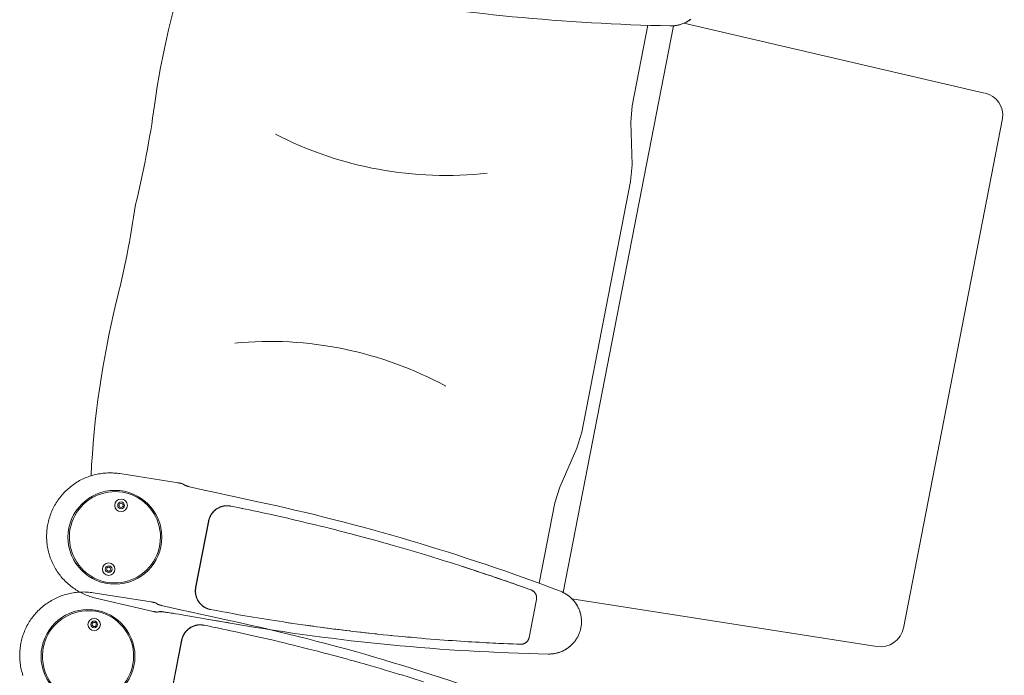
# Model space of a CAD drawing. Header units: inches. Extents: x -2078 to 109126, y -964 to 6385.
# Tile 229 of 256: x 37053 to 37082, y 3854 to 3873. Entities that reach past the tile are written whole.
import ezdxf

# ---------------------------------------------------------------- set-up
doc = ezdxf.new("R2010")
doc.units = ezdxf.units.IN
doc.header["$MEASUREMENT"] = 0
doc.layers.add('16_dwg _2_', color=8, linetype='Continuous', lineweight=9)
doc.layers.add('A-HATCH', color=9, linetype='Continuous')

# ---------------------------------------------------------------- blocks, each defined once
blk = doc.blocks.new('16_dwg _2_-V10-3-1st Floor - Auditorium')
at = {"color": 254, "lineweight": 9}
for p, q in [((177013.197, 507960.529), (177013.197, 507960.584)), ((177013.198, 507960.462), (177013.198, 507960.473)), ((177013.2, 507960.2), (177013.2, 507960.253)), ((177013.187, 507960.017), (177013.189, 507960.025)), ((177012.707, 507959.593), (177012.715, 507959.593)), ((177012.769, 507959.602), (177012.779, 507959.604)), ((177013.502, 507959.642), (177013.502, 507959.644)), ((177010.813, 507955.247), (177010.811, 507955.248)), ((177010.827, 507955.242), (177010.829, 507955.241)), ((177010.853, 507955.226), (177010.851, 507955.227)), ((177010.876, 507955.217), (177010.877, 507955.217)), ((177010.893, 507955.207), (177010.891, 507955.208)), ((177010.934, 507955.188), (177010.932, 507955.189))]:
    blk.add_line(p, q, dxfattribs=at)
at = {"color": 254, "lineweight": 9, "flags": 128}
for points in [[(177012.875, 507966.077), (177012.862, 507966.204), (177012.848, 507966.329), (177012.834, 507966.455), (177012.821, 507966.58), (177012.806, 507966.705)], [(177012.902, 507965.817), (177012.888, 507965.948), (177012.875, 507966.077)], [(177012.954, 507965.265), (177012.941, 507965.406), (177012.928, 507965.545), (177012.915, 507965.682), (177012.902, 507965.817)], [(177010.692, 507959.59), (177012.654, 507959.59), (177012.654, 507959.596)], [(177013.158, 507962.102), (177013.153, 507962.24), (177013.147, 507962.379), (177013.141, 507962.518), (177013.134, 507962.658), (177013.127, 507962.801), (177013.12, 507962.948), (177013.112, 507963.102), (177013.107, 507963.181), (177013.103, 507963.263), (177013.098, 507963.347), (177013.093, 507963.434), (177013.087, 507963.524), (177013.081, 507963.618), (177013.075, 507963.717), (177013.068, 507963.819), (177013.061, 507963.928), (177013.053, 507964.041), (177013.045, 507964.154), (177013.036, 507964.269), (177013.028, 507964.384), (177013.019, 507964.494), (177013.011, 507964.598), (177013.003, 507964.698), (177012.995, 507964.792), (177012.988, 507964.88), (177012.974, 507965.043), (177012.967, 507965.119), (177012.954, 507965.265)], [(177013.189, 507961.051), (177013.186, 507961.173), (177013.183, 507961.299), (177013.18, 507961.427), (177013.176, 507961.557), (177013.172, 507961.691), (177013.168, 507961.827), (177013.163, 507961.964), (177013.158, 507962.102)], [(177013.193, 507960.813), (177013.191, 507960.93), (177013.189, 507961.051)], [(177013.195, 507960.058), (177013.196, 507960.065), (177013.197, 507960.073), (177013.198, 507960.08), (177013.198, 507960.087), (177013.199, 507960.094), (177013.199, 507960.1), (177013.2, 507960.107), (177013.2, 507960.113), (177013.201, 507960.125), (177013.201, 507960.144), (177013.201, 507960.137), (177013.201, 507960.144), (177013.2, 507960.253), (177013.199, 507960.362), (177013.198, 507960.473), (177013.197, 507960.584), (177013.195, 507960.697), (177013.193, 507960.813)], [(177013.475, 507960.883), (177013.489, 507960.211), (177013.495, 507959.937), (177013.499, 507959.764), (177013.51, 507959.298)], [(177010.692, 507959.596), (177012.654, 507959.596), (177012.672, 507959.597), (177012.69, 507959.598), (177012.707, 507959.599), (177012.725, 507959.601), (177012.743, 507959.604), (177012.761, 507959.607), (177012.778, 507959.611), (177012.796, 507959.615), (177012.813, 507959.62), (177012.83, 507959.626), (177012.847, 507959.632), (177012.864, 507959.638), (177012.88, 507959.645), (177012.896, 507959.653), (177012.912, 507959.661), (177012.928, 507959.67), (177012.943, 507959.679), (177012.958, 507959.689), (177012.973, 507959.699), (177012.988, 507959.71), (177013.002, 507959.721), (177013.015, 507959.733), (177013.029, 507959.745), (177013.041, 507959.758), (177013.054, 507959.771), (177013.066, 507959.784), (177013.078, 507959.798), (177013.089, 507959.812), (177013.099, 507959.826), (177013.11, 507959.841), (177013.119, 507959.856), (177013.128, 507959.872), (177013.137, 507959.888), (177013.145, 507959.904), (177013.153, 507959.92), (177013.16, 507959.936), (177013.167, 507959.953), (177013.173, 507959.97), (177013.178, 507959.987), (177013.183, 507960.005), (177013.187, 507960.022), (177013.191, 507960.04), (177013.194, 507960.058), (177013.196, 507960.075), (177013.198, 507960.093), (177013.2, 507960.111), (177013.201, 507960.129), (177013.201, 507960.125), (177013.2, 507960.104), (177013.198, 507960.083), (177013.196, 507960.062), (177013.192, 507960.042), (177013.188, 507960.021), (177013.183, 507960.001), (177013.178, 507959.981), (177013.172, 507959.961), (177013.165, 507959.942), (177013.157, 507959.922), (177013.148, 507959.903), (177013.139, 507959.885), (177013.129, 507959.867), (177013.118, 507959.849), (177013.107, 507959.831), (177013.095, 507959.814), (177013.083, 507959.798), (177013.069, 507959.782), (177013.056, 507959.766), (177013.041, 507959.751), (177013.026, 507959.737), (177013.011, 507959.723), (177012.995, 507959.71), (177012.979, 507959.697), (177012.962, 507959.685), (177012.944, 507959.674), (177012.926, 507959.663), (177012.908, 507959.653), (177012.89, 507959.644), (177012.871, 507959.635), (177012.852, 507959.627), (177012.832, 507959.62), (177012.813, 507959.614), (177012.793, 507959.608), (177012.772, 507959.603), (177012.752, 507959.599), (177012.732, 507959.596), (177012.711, 507959.593), (177012.69, 507959.591), (177012.669, 507959.59), (177012.654, 507959.59), (177012.661, 507959.59), (177012.668, 507959.59), (177012.676, 507959.59)], [(177013.201, 507960.13), (177013.201, 507960.134), (177013.201, 507960.137)], [(177013.094, 507959.813), (177013.104, 507959.827), (177013.113, 507959.84), (177013.121, 507959.853), (177013.129, 507959.866), (177013.136, 507959.879), (177013.142, 507959.891), (177013.148, 507959.903), (177013.154, 507959.915), (177013.159, 507959.927)], [(177013.163, 507959.938), (177013.167, 507959.949), (177013.171, 507959.959), (177013.174, 507959.969), (177013.177, 507959.979), (177013.18, 507959.989), (177013.183, 507959.998), (177013.185, 507960.008)], [(177013.191, 507960.034), (177013.192, 507960.042), (177013.194, 507960.05)], [(177012.683, 507959.591), (177012.691, 507959.591), (177012.699, 507959.592)], [(177012.723, 507959.594), (177012.732, 507959.596), (177012.74, 507959.597), (177012.75, 507959.598), (177012.759, 507959.6)], [(177012.789, 507959.607), (177012.8, 507959.61), (177012.811, 507959.613), (177012.822, 507959.617), (177012.834, 507959.621)], [(177012.846, 507959.625), (177012.859, 507959.63), (177012.872, 507959.636)], [(177012.886, 507959.642), (177012.9, 507959.648), (177012.914, 507959.656), (177012.928, 507959.664)], [(177012.943, 507959.673), (177012.958, 507959.683), (177012.973, 507959.693), (177012.988, 507959.704), (177013.003, 507959.716), (177013.018, 507959.729), (177013.032, 507959.742), (177013.046, 507959.756), (177013.059, 507959.77), (177013.072, 507959.784), (177013.083, 507959.799)], [(177013.509, 507959.335), (177013.51, 507959.298), (177013.525, 507958.862), (177013.527, 507958.835), (177013.527, 507958.823), (177013.528, 507958.811), (177013.529, 507958.8), (177013.53, 507958.79), (177013.531, 507958.781), (177013.532, 507958.772), (177013.532, 507958.764), (177013.533, 507958.757), (177013.534, 507958.75), (177013.535, 507958.744), (177013.536, 507958.738), (177013.536, 507958.733), (177013.537, 507958.729), (177013.538, 507958.725), (177013.538, 507958.723), (177013.539, 507958.72), (177013.539, 507958.719), (177013.561, 507958.66), (177013.567, 507958.644), (177013.569, 507958.637), (177013.567, 507958.642), (177013.567, 507958.644), (177013.567, 507958.642), (177013.568, 507958.64), (177013.568, 507958.638), (177013.569, 507958.637), (177013.569, 507958.635), (177013.57, 507958.634), (177013.57, 507958.632), (177013.57, 507958.631), (177013.57, 507958.629), (177013.57, 507958.628), (177013.571, 507958.627), (177013.571, 507958.626), (177013.571, 507958.624), (177013.571, 507958.623), (177013.571, 507958.622), (177013.571, 507958.621), (177013.571, 507958.62), (177013.571, 507958.618), (177013.571, 507958.617), (177013.572, 507958.616), (177013.572, 507958.607), (177013.572, 507958.604), (177013.572, 507958.596)], [(177013.572, 507958.56), (177013.572, 507958.546), (177013.571, 507958.531), (177013.571, 507958.516), (177013.511, 507956.808), (177013.509, 507956.768), (177013.506, 507956.723), (177013.502, 507956.679), (177013.497, 507956.634), (177013.49, 507956.589), (177013.483, 507956.545), (177013.474, 507956.501), (177013.465, 507956.457), (177013.454, 507956.413), (177013.442, 507956.37), (177013.429, 507956.327), (177013.415, 507956.284), (177013.4, 507956.242), (177013.385, 507956.199), (177013.368, 507956.158), (177013.35, 507956.117), (177013.331, 507956.076), (177013.311, 507956.036), (177013.29, 507955.996), (177013.268, 507955.956), (177013.245, 507955.918), (177013.221, 507955.88), (177013.196, 507955.842), (177013.171, 507955.805), (177013.144, 507955.769), (177013.117, 507955.733), (177013.088, 507955.698), (177013.059, 507955.664), (177013.029, 507955.63), (177012.998, 507955.598), (177012.967, 507955.566), (177012.934, 507955.534), (177012.901, 507955.504), (177012.867, 507955.474), (177012.833, 507955.445), (177012.798, 507955.417), (177012.762, 507955.39), (177012.725, 507955.364), (177012.688, 507955.339), (177012.65, 507955.315), (177012.612, 507955.291), (177012.573, 507955.269), (177012.533, 507955.247), (177012.493, 507955.227), (177012.453, 507955.207), (177012.412, 507955.188), (177012.37, 507955.171), (177012.328, 507955.154), (177012.286, 507955.139), (177012.244, 507955.124), (177012.201, 507955.111), (177012.157, 507955.099), (177012.114, 507955.087), (177012.07, 507955.077), (177012.026, 507955.068), (177011.982, 507955.06), (177011.937, 507955.053), (177011.893, 507955.047), (177011.848, 507955.042), (177011.803, 507955.038), (177011.758, 507955.036), (177011.713, 507955.034), (177011.673, 507955.034), (177011.633, 507955.034), (177011.588, 507955.036), (177011.543, 507955.038), (177011.498, 507955.042), (177011.453, 507955.047), (177011.409, 507955.053), (177011.364, 507955.06), (177011.32, 507955.068), (177011.276, 507955.077), (177011.232, 507955.087), (177011.188, 507955.098), (177011.145, 507955.111), (177011.102, 507955.124), (177011.06, 507955.139), (177011.017, 507955.154), (177010.976, 507955.171), (177010.934, 507955.188), (177010.893, 507955.207), (177010.853, 507955.226), (177010.813, 507955.247), (177010.773, 507955.268)], [(177013.572, 507958.616), (177013.572, 507958.615), (177013.572, 507958.613), (177013.572, 507958.61)], [(177013.572, 507958.596), (177013.572, 507958.59), (177013.572, 507958.592), (177013.572, 507958.584), (177013.572, 507958.586)], [(177013.572, 507958.578), (177013.572, 507958.581), (177013.572, 507958.583), (177013.572, 507958.569), (177013.572, 507958.56)], [(177010.781, 507955.267), (177010.773, 507955.268), (177010.772, 507955.269)]]:
    blk.add_lwpolyline(points, dxfattribs=at)
at = {"color": 254, "lineweight": 9}
for centre, radius in [((177011.673, 507957.015), 1.36), ((177012.615, 507957.015), 0.182), ((177012.615, 507957.015), 0.0988), ((177012.615, 507957.015), 0.0608)]:
    blk.add_circle(centre, radius, dxfattribs=at)
for centre, radius, start, end in [((176952.796, 507959.642), 60.693, 1.17195, 9.81485), ((177011.676, 507957.011), 1.325, 15.8345, 160.9722), ((177011.735, 507957.024), 1.265, 339.8381, 15.9948), ((177011.673, 507957.015), 1.32, 198.8889, 341.1111)]:
    blk.add_arc(centre, radius, start, end, dxfattribs=at)
blk = doc.blocks.new('16_dwg _2_-1561311-3-1st Floor - Auditorium')
at = {"color": 254, "lineweight": 9}
for p, q in [((176994.892, 507979.952), (177009.948, 507979.952)), ((176993.897, 507970.36), (176994.223, 507979.299)), ((177010.895, 507970.36), (177010.569, 507979.299)), ((177010.765, 507970.075), (176994.027, 507970.075)), ((176994.155, 507969.342), (176996.531, 507969.342)), ((176992.183, 507968.238), (176992.168, 507968.134)), ((176991.909, 507965.993), (176991.893, 507965.836)), ((176991.651, 507962.51), (176991.645, 507962.363)), ((176991.312, 507960.64), (176991.314, 507960.738)), ((176991.306, 507960.352), (176991.308, 507960.448)), ((176994.644, 507960.529), (176994.643, 507960.584)), ((176994.645, 507960.462), (176994.645, 507960.473)), ((176991.304, 507960.257), (176991.305, 507960.305)), ((176994.647, 507960.2), (176994.647, 507960.253)), ((176991.607, 507960.008), (176991.609, 507959.998)), ((176991.612, 507959.987), (176991.616, 507959.976)), ((176994.634, 507960.017), (176994.636, 507960.025)), ((176991.29, 507959.642), (176991.29, 507959.644)), ((176991.291, 507959.68), (176991.291, 507959.683)), ((176991.709, 507959.798), (176991.71, 507959.797)), ((176991.735, 507959.768), (176991.736, 507959.766)), ((176991.953, 507959.622), (176991.964, 507959.619)), ((176991.974, 507959.615), (176991.984, 507959.612)), ((176991.993, 507959.61), (176992.003, 507959.607)), ((176994.153, 507959.593), (176994.161, 507959.593)), ((176994.215, 507959.602), (176994.225, 507959.604)), ((176994.948, 507959.642), (176994.948, 507959.644)), ((176991.28, 507959.197), (176991.28, 507959.2)), ((176991.22, 507958.581), (176991.22, 507958.583)), ((176991.22, 507958.569), (176991.22, 507958.555)), ((176992.13, 507955.326), (176992.134, 507955.323)), ((176992.142, 507955.314), (176992.141, 507955.315)), ((176992.259, 507955.247), (176992.257, 507955.248)), ((176992.273, 507955.242), (176992.275, 507955.241)), ((176992.299, 507955.226), (176992.297, 507955.227)), ((176992.323, 507955.217), (176992.324, 507955.217)), ((176992.34, 507955.207), (176992.338, 507955.208)), ((176992.381, 507955.188), (176992.378, 507955.189))]:
    blk.add_line(p, q, dxfattribs=at)
at = {"color": 254, "lineweight": 9, "flags": 128}
for points in [[(176994.046, 507969.988), (176994.042, 507970.01), (176994.037, 507970.037), (176994.03, 507970.063), (176994.023, 507970.089), (176994.015, 507970.115), (176994.007, 507970.141), (176993.998, 507970.166), (176993.988, 507970.191), (176993.977, 507970.216), (176993.965, 507970.241), (176993.953, 507970.265), (176993.941, 507970.289), (176993.927, 507970.312), (176993.913, 507970.335), (176993.899, 507970.358), (176993.883, 507970.38), (176993.867, 507970.401), (176993.851, 507970.423), (176993.834, 507970.443), (176993.816, 507970.464), (176993.798, 507970.483), (176993.779, 507970.502), (176993.76, 507970.521), (176993.74, 507970.539), (176993.72, 507970.557), (176993.699, 507970.574), (176993.678, 507970.59), (176993.656, 507970.605), (176993.634, 507970.62), (176993.611, 507970.635), (176993.588, 507970.649), (176993.565, 507970.662), (176993.542, 507970.674), (176993.518, 507970.686), (176993.493, 507970.697), (176993.469, 507970.707), (176993.444, 507970.717), (176993.419, 507970.726), (176993.394, 507970.734), (176993.368, 507970.741), (176993.343, 507970.748), (176993.317, 507970.754), (176993.291, 507970.759), (176993.264, 507970.764), (176993.238, 507970.768), (176993.212, 507970.771), (176993.185, 507970.773), (176993.159, 507970.774), (176993.132, 507970.775), (176993.106, 507970.775), (176993.079, 507970.774), (176993.053, 507970.773), (176993.026, 507970.771), (176993, 507970.768), (176992.974, 507970.764), (176992.948, 507970.759), (176992.922, 507970.754), (176992.896, 507970.748), (176992.87, 507970.741), (176992.844, 507970.734), (176992.819, 507970.726), (176992.794, 507970.717), (176992.769, 507970.707), (176992.745, 507970.697), (176992.72, 507970.686), (176992.697, 507970.674), (176992.673, 507970.662), (176992.65, 507970.648), (176992.627, 507970.635), (176992.604, 507970.62), (176992.582, 507970.605), (176992.561, 507970.59), (176992.539, 507970.573), (176992.519, 507970.556), (176992.498, 507970.539), (176992.479, 507970.521), (176992.459, 507970.502), (176992.44, 507970.483), (176992.422, 507970.463), (176992.405, 507970.443), (176992.387, 507970.422), (176992.371, 507970.401), (176992.355, 507970.379), (176992.34, 507970.357), (176992.325, 507970.335), (176992.311, 507970.312), (176992.298, 507970.288), (176992.285, 507970.264), (176992.273, 507970.24), (176992.261, 507970.216), (176992.251, 507970.191), (176992.241, 507970.166), (176992.232, 507970.14), (176992.223, 507970.115), (176992.215, 507970.089), (176992.208, 507970.063), (176992.202, 507970.036), (176992.196, 507970.01), (176992.192, 507969.988), (176992.197, 507970.015), (176992.203, 507970.041), (176992.209, 507970.067), (176992.217, 507970.093), (176992.224, 507970.119), (176992.233, 507970.144), (176992.242, 507970.17), (176992.252, 507970.195), (176992.263, 507970.219), (176992.275, 507970.244), (176992.287, 507970.268), (176992.3, 507970.291), (176992.313, 507970.314), (176992.327, 507970.337), (176992.342, 507970.36), (176992.357, 507970.382), (176992.373, 507970.403), (176992.39, 507970.424), (176992.407, 507970.445), (176992.424, 507970.465), (176992.443, 507970.485), (176992.461, 507970.504), (176992.481, 507970.522), (176992.5, 507970.54), (176992.521, 507970.557), (176992.541, 507970.574), (176992.563, 507970.59), (176992.584, 507970.606), (176992.606, 507970.621), (176992.629, 507970.635), (176992.651, 507970.649), (176992.675, 507970.662), (176992.698, 507970.674), (176992.722, 507970.686), (176992.746, 507970.697), (176992.771, 507970.707), (176992.795, 507970.716), (176992.82, 507970.725), (176992.846, 507970.733), (176992.871, 507970.741), (176992.897, 507970.747), (176992.922, 507970.753), (176992.948, 507970.759), (176992.974, 507970.763), (176993.001, 507970.767), (176993.027, 507970.77), (176993.053, 507970.772), (176993.08, 507970.774), (176993.106, 507970.774), (176993.132, 507970.774), (176993.159, 507970.774), (176993.185, 507970.772), (176993.212, 507970.77), (176993.238, 507970.767), (176993.264, 507970.763), (176993.29, 507970.759), (176993.316, 507970.753), (176993.342, 507970.747), (176993.367, 507970.741), (176993.393, 507970.733), (176993.418, 507970.725), (176993.443, 507970.716), (176993.468, 507970.707), (176993.492, 507970.697), (176993.516, 507970.686), (176993.54, 507970.674), (176993.564, 507970.662), (176993.587, 507970.649), (176993.61, 507970.635), (176993.632, 507970.621), (176993.654, 507970.606), (176993.676, 507970.59), (176993.697, 507970.574), (176993.718, 507970.557), (176993.738, 507970.54), (176993.758, 507970.522), (176993.777, 507970.504), (176993.796, 507970.485), (176993.814, 507970.465), (176993.832, 507970.445), (176993.849, 507970.424), (176993.865, 507970.403), (176993.881, 507970.382), (176993.897, 507970.36), (176993.911, 507970.337), (176993.925, 507970.314), (176993.939, 507970.291), (176993.952, 507970.268), (176993.964, 507970.244), (176993.975, 507970.219), (176993.986, 507970.195), (176993.996, 507970.17), (176994.005, 507970.144), (176994.014, 507970.119), (176994.022, 507970.093), (176994.029, 507970.067), (176994.036, 507970.041), (176994.041, 507970.015), (176994.046, 507969.988)], [(177011.052, 507970.539), (177011.032, 507970.521), (177011.013, 507970.502), (177010.994, 507970.483), (177010.976, 507970.463), (177010.958, 507970.443), (177010.941, 507970.422), (177010.924, 507970.401), (177010.908, 507970.379), (177010.893, 507970.357), (177010.879, 507970.335), (177010.864, 507970.312), (177010.851, 507970.288), (177010.838, 507970.264), (177010.826, 507970.24), (177010.815, 507970.216), (177010.804, 507970.191), (177010.794, 507970.166), (177010.785, 507970.14), (177010.776, 507970.115), (177010.769, 507970.089), (177010.762, 507970.063), (177010.755, 507970.036), (177010.75, 507970.01), (177010.746, 507969.988), (177010.751, 507970.015), (177010.756, 507970.041), (177010.763, 507970.067), (177010.77, 507970.093), (177010.778, 507970.119), (177010.787, 507970.144), (177010.796, 507970.17), (177010.806, 507970.195), (177010.817, 507970.219), (177010.828, 507970.244), (177010.84, 507970.268), (177010.853, 507970.291), (177010.866, 507970.314), (177010.881, 507970.337), (177010.895, 507970.36), (177010.911, 507970.382), (177010.927, 507970.403), (177010.943, 507970.424), (177010.96, 507970.445), (177010.978, 507970.465), (177010.996, 507970.485), (177011.015, 507970.504), (177011.034, 507970.522)], [(177010.637, 507969.342), (177008.261, 507969.342), (177007.782, 507969.396), (177006.58, 507969.668), (177006.101, 507969.721), (176998.691, 507969.721), (176998.211, 507969.668), (176997.01, 507969.396), (176996.531, 507969.342)], [(176992.318, 507969.15), (176992.301, 507969.039), (176992.303, 507969.051), (176992.318, 507969.143), (176992.318, 507969.15), (176992.319, 507969.159), (176992.321, 507969.169), (176992.324, 507969.178), (176992.327, 507969.187), (176992.33, 507969.196), (176992.333, 507969.205), (176992.337, 507969.214), (176992.341, 507969.222), (176992.346, 507969.231), (176992.351, 507969.239), (176992.356, 507969.247), (176992.361, 507969.255), (176992.367, 507969.262), (176992.373, 507969.27), (176992.379, 507969.277), (176992.386, 507969.284), (176992.393, 507969.29), (176992.4, 507969.297), (176992.407, 507969.303), (176992.415, 507969.309), (176992.423, 507969.314), (176992.431, 507969.319), (176992.439, 507969.324), (176992.448, 507969.328), (176992.456, 507969.333), (176992.465, 507969.336), (176992.474, 507969.34), (176992.483, 507969.343), (176992.492, 507969.346), (176992.501, 507969.348), (176992.51, 507969.35), (176992.52, 507969.352), (176992.529, 507969.353), (176992.539, 507969.354), (176992.548, 507969.355), (176992.558, 507969.355), (176993.681, 507969.355), (176993.69, 507969.355), (176993.7, 507969.354), (176993.709, 507969.353), (176993.719, 507969.352), (176993.728, 507969.35), (176993.737, 507969.348), (176993.747, 507969.346), (176993.756, 507969.343), (176993.765, 507969.34), (176993.774, 507969.336), (176993.782, 507969.333), (176993.791, 507969.328), (176993.799, 507969.324), (176993.808, 507969.319), (176993.816, 507969.314), (176993.823, 507969.309), (176993.831, 507969.303), (176993.838, 507969.297), (176993.846, 507969.29), (176993.852, 507969.284), (176993.859, 507969.277), (176993.865, 507969.27), (176993.872, 507969.262), (176993.877, 507969.255), (176993.883, 507969.247), (176993.888, 507969.239), (176993.893, 507969.231), (176993.897, 507969.222), (176993.901, 507969.214), (176993.905, 507969.205), (176993.909, 507969.196), (176993.912, 507969.187), (176993.915, 507969.178), (176993.917, 507969.169), (176993.919, 507969.159), (176993.921, 507969.15), (176993.932, 507969.079), (176993.949, 507968.969), (176993.926, 507969.11), (176993.921, 507969.143), (176993.921, 507969.15)], [(176992.265, 507968.803), (176992.27, 507968.836), (176992.286, 507968.94), (176992.301, 507969.044), (176992.284, 507968.934), (176992.267, 507968.821), (176992.261, 507968.781), (176992.243, 507968.658), (176992.224, 507968.529), (176992.211, 507968.44), (176992.198, 507968.349), (176992.184, 507968.256), (176992.171, 507968.16), (176992.157, 507968.062), (176992.144, 507967.961), (176992.13, 507967.858), (176992.115, 507967.752), (176992.101, 507967.644), (176992.087, 507967.534), (176992.073, 507967.422), (176992.058, 507967.308), (176992.044, 507967.191), (176992.029, 507967.072), (176992.014, 507966.95), (176992, 507966.825), (176991.985, 507966.697), (176991.97, 507966.566), (176991.955, 507966.434), (176991.941, 507966.3), (176991.926, 507966.166), (176991.912, 507966.031), (176991.898, 507965.896), (176991.885, 507965.76), (176991.871, 507965.622), (176991.858, 507965.482), (176991.844, 507965.336), (176991.855, 507965.443)], [(176994.003, 507968.609), (176993.984, 507968.735), (176993.966, 507968.855), (176993.949, 507968.969), (176993.964, 507968.865)], [(176994.014, 507968.529), (176993.998, 507968.637), (176993.98, 507968.758), (176993.964, 507968.865)], [(176994.003, 507968.609), (176994.022, 507968.478), (176994.035, 507968.388), (176994.047, 507968.301), (176994.063, 507968.183), (176994.081, 507968.055), (176994.094, 507967.963), (176994.107, 507967.865), (176994.121, 507967.758), (176994.138, 507967.638), (176994.124, 507967.745), (176994.11, 507967.85), (176994.103, 507967.902), (176994.089, 507968.004), (176994.075, 507968.103), (176994.062, 507968.2)], [(176994.062, 507968.2), (176994.047, 507968.301), (176994.032, 507968.406), (176994.014, 507968.529)], [(176994.195, 507967.19), (176994.181, 507967.305), (176994.166, 507967.419), (176994.152, 507967.53), (176994.138, 507967.638), (176994.153, 507967.515), (176994.171, 507967.377), (176994.189, 507967.23), (176994.208, 507967.074)], [(176994.253, 507966.705), (176994.238, 507966.829), (176994.224, 507966.952), (176994.209, 507967.072), (176994.195, 507967.19)], [(176994.322, 507966.077), (176994.308, 507966.204), (176994.295, 507966.329), (176994.281, 507966.455), (176994.267, 507966.58), (176994.253, 507966.705)], [(176994.348, 507965.817), (176994.335, 507965.948), (176994.322, 507966.077)], [(176994.401, 507965.265), (176994.388, 507965.406), (176994.375, 507965.545), (176994.362, 507965.682), (176994.348, 507965.817)], [(176991.844, 507965.336), (176991.83, 507965.184), (176991.816, 507965.027), (176991.809, 507964.946), (176991.802, 507964.863), (176991.795, 507964.779), (176991.788, 507964.691), (176991.781, 507964.601), (176991.774, 507964.508), (176991.766, 507964.411), (176991.758, 507964.307), (176991.75, 507964.199), (176991.742, 507964.089), (176991.735, 507963.977), (176991.727, 507963.863), (176991.719, 507963.752), (176991.713, 507963.646), (176991.706, 507963.544), (176991.7, 507963.445), (176991.694, 507963.35), (176991.689, 507963.26), (176991.684, 507963.172), (176991.68, 507963.088), (176991.671, 507962.928), (176991.667, 507962.851), (176991.66, 507962.702), (176991.653, 507962.559), (176991.647, 507962.42), (176991.641, 507962.285), (176991.636, 507962.152), (176991.631, 507962.022), (176991.626, 507961.895), (176991.622, 507961.77), (176991.618, 507961.645), (176991.615, 507961.521), (176991.611, 507961.396), (176991.608, 507961.272), (176991.605, 507961.149), (176991.603, 507961.028), (176991.6, 507960.91), (176991.598, 507960.794), (176991.597, 507960.681), (176991.595, 507960.571), (176991.594, 507960.463), (176991.593, 507960.355), (176991.592, 507960.25), (176991.591, 507960.144), (176991.591, 507960.134), (176991.591, 507960.125), (176991.592, 507960.104), (176991.594, 507960.083), (176991.596, 507960.063), (176991.6, 507960.042), (176991.604, 507960.022), (176991.608, 507960.001), (176991.614, 507959.981), (176991.62, 507959.962), (176991.627, 507959.942), (176991.635, 507959.923), (176991.643, 507959.904), (176991.653, 507959.885), (176991.663, 507959.867), (176991.673, 507959.849), (176991.684, 507959.832), (176991.696, 507959.815), (176991.709, 507959.798), (176991.722, 507959.782), (176991.736, 507959.766), (176991.75, 507959.751), (176991.765, 507959.737), (176991.781, 507959.723), (176991.797, 507959.71), (176991.813, 507959.697), (176991.83, 507959.685), (176991.847, 507959.674), (176991.865, 507959.663), (176991.883, 507959.653), (176991.902, 507959.644), (176991.921, 507959.635), (176991.94, 507959.627), (176991.959, 507959.62), (176991.979, 507959.614), (176991.999, 507959.608), (176992.019, 507959.603), (176992.039, 507959.599), (176992.06, 507959.596), (176992.081, 507959.593), (176992.101, 507959.591), (176992.122, 507959.59), (176992.138, 507959.59), (176994.1, 507959.59), (176994.1, 507959.596)], [(176994.605, 507962.102), (176994.599, 507962.24), (176994.593, 507962.379), (176994.587, 507962.518), (176994.581, 507962.658), (176994.574, 507962.801), (176994.566, 507962.948), (176994.558, 507963.102), (176994.554, 507963.181), (176994.549, 507963.263), (176994.544, 507963.347), (176994.539, 507963.434), (176994.534, 507963.524), (176994.528, 507963.618), (176994.521, 507963.717), (176994.515, 507963.819), (176994.507, 507963.928), (176994.499, 507964.041), (176994.491, 507964.154), (176994.483, 507964.269), (176994.474, 507964.384), (176994.466, 507964.494), (176994.458, 507964.598), (176994.45, 507964.698), (176994.442, 507964.792), (176994.435, 507964.88), (176994.421, 507965.043), (176994.414, 507965.119), (176994.401, 507965.265)], [(176991.814, 507964.993), (176991.804, 507964.872), (176991.795, 507964.763), (176991.787, 507964.664), (176991.777, 507964.545), (176991.769, 507964.441)], [(176991.753, 507964.229), (176991.745, 507964.121), (176991.738, 507964.021), (176991.73, 507963.905), (176991.723, 507963.806), (176991.716, 507963.694), (176991.708, 507963.569), (176991.702, 507963.478), (176991.697, 507963.381)], [(176991.684, 507963.163), (176991.677, 507963.043), (176991.671, 507962.916)], [(176994.635, 507961.051), (176994.633, 507961.173), (176994.63, 507961.299), (176994.626, 507961.427), (176994.623, 507961.557), (176994.619, 507961.691), (176994.614, 507961.827), (176994.61, 507961.964), (176994.605, 507962.102)], [(176994.64, 507960.813), (176994.638, 507960.93), (176994.635, 507961.051)], [(176991.279, 507959.166), (176991.281, 507959.263), (176991.285, 507959.408), (176991.294, 507959.806), (176991.299, 507960.026), (176991.316, 507960.883)], [(176994.641, 507960.058), (176994.643, 507960.065), (176994.643, 507960.073), (176994.644, 507960.08), (176994.645, 507960.087), (176994.646, 507960.094), (176994.646, 507960.1), (176994.646, 507960.107), (176994.647, 507960.113), (176994.647, 507960.125), (176994.647, 507960.144), (176994.647, 507960.137), (176994.647, 507960.144), (176994.647, 507960.253), (176994.646, 507960.362), (176994.645, 507960.473), (176994.643, 507960.584), (176994.642, 507960.697), (176994.64, 507960.813)], [(176994.922, 507960.883), (176994.936, 507960.211), (176994.941, 507959.937), (176994.945, 507959.764), (176994.956, 507959.298)], [(176991.591, 507960.129), (176991.592, 507960.111), (176991.594, 507960.093), (176991.595, 507960.076), (176991.598, 507960.058), (176991.601, 507960.04), (176991.605, 507960.022), (176991.609, 507960.005), (176991.614, 507959.987), (176991.619, 507959.97), (176991.625, 507959.953), (176991.632, 507959.937), (176991.639, 507959.92), (176991.647, 507959.904), (176991.655, 507959.888), (176991.663, 507959.872), (176991.673, 507959.856), (176991.682, 507959.841), (176991.693, 507959.826), (176991.703, 507959.812), (176991.714, 507959.798), (176991.726, 507959.784), (176991.738, 507959.771), (176991.75, 507959.758), (176991.763, 507959.745), (176991.777, 507959.733), (176991.79, 507959.721), (176991.804, 507959.71), (176991.819, 507959.699), (176991.834, 507959.689), (176991.849, 507959.679), (176991.864, 507959.67), (176991.88, 507959.661), (176991.896, 507959.653), (176991.912, 507959.645), (176991.928, 507959.638), (176991.945, 507959.632), (176991.962, 507959.626), (176991.979, 507959.62), (176991.996, 507959.615), (176992.014, 507959.611), (176992.031, 507959.607), (176992.049, 507959.604), (176992.067, 507959.601), (176992.085, 507959.599), (176992.102, 507959.598), (176992.12, 507959.597), (176992.138, 507959.596), (176994.1, 507959.596), (176994.118, 507959.597), (176994.136, 507959.598), (176994.154, 507959.599), (176994.172, 507959.601), (176994.19, 507959.604), (176994.207, 507959.607), (176994.225, 507959.611), (176994.242, 507959.615), (176994.259, 507959.62), (176994.277, 507959.626), (176994.293, 507959.632), (176994.31, 507959.638), (176994.327, 507959.645), (176994.343, 507959.653), (176994.359, 507959.661), (176994.374, 507959.67), (176994.39, 507959.679), (176994.405, 507959.689), (176994.42, 507959.699), (176994.434, 507959.71), (176994.448, 507959.721), (176994.462, 507959.733), (176994.475, 507959.745), (176994.488, 507959.758), (176994.5, 507959.771), (176994.513, 507959.784), (176994.524, 507959.798), (176994.535, 507959.812), (176994.546, 507959.826), (176994.556, 507959.841), (176994.566, 507959.856), (176994.575, 507959.872), (176994.584, 507959.888), (176994.592, 507959.904), (176994.599, 507959.92), (176994.607, 507959.936), (176994.613, 507959.953), (176994.619, 507959.97), (176994.625, 507959.987), (176994.629, 507960.005), (176994.634, 507960.022), (176994.637, 507960.04), (176994.64, 507960.058), (176994.643, 507960.075), (176994.645, 507960.093), (176994.646, 507960.111), (176994.647, 507960.129), (176994.647, 507960.125), (176994.646, 507960.104), (176994.645, 507960.083), (176994.642, 507960.062), (176994.639, 507960.042), (176994.635, 507960.021), (176994.63, 507960.001), (176994.624, 507959.981), (176994.618, 507959.961), (176994.611, 507959.942), (176994.603, 507959.922), (176994.595, 507959.903), (176994.586, 507959.885), (176994.576, 507959.867), (176994.565, 507959.849), (176994.554, 507959.831), (176994.542, 507959.814), (176994.529, 507959.798), (176994.516, 507959.782), (176994.502, 507959.766), (176994.488, 507959.751), (176994.473, 507959.737), (176994.457, 507959.723), (176994.442, 507959.71), (176994.425, 507959.697), (176994.408, 507959.685), (176994.391, 507959.674), (176994.373, 507959.663), (176994.355, 507959.653), (176994.336, 507959.644), (176994.317, 507959.635), (176994.298, 507959.627), (176994.279, 507959.62), (176994.259, 507959.614), (176994.239, 507959.608), (176994.219, 507959.603), (176994.199, 507959.599), (176994.178, 507959.596), (176994.158, 507959.593), (176994.137, 507959.591), (176994.116, 507959.59), (176994.1, 507959.59), (176994.107, 507959.59), (176994.115, 507959.59), (176994.122, 507959.59)], [(176994.647, 507960.13), (176994.647, 507960.134), (176994.647, 507960.137)], [(176991.619, 507959.964), (176991.623, 507959.952), (176991.628, 507959.94)], [(176991.633, 507959.927), (176991.639, 507959.914), (176991.645, 507959.9)], [(176991.652, 507959.886), (176991.66, 507959.872), (176991.668, 507959.857), (176991.678, 507959.842), (176991.688, 507959.827), (176991.698, 507959.812)], [(176994.541, 507959.813), (176994.551, 507959.827), (176994.56, 507959.84), (176994.568, 507959.853), (176994.576, 507959.866), (176994.583, 507959.879), (176994.589, 507959.891), (176994.595, 507959.903), (176994.6, 507959.915), (176994.605, 507959.927)], [(176994.61, 507959.938), (176994.614, 507959.949), (176994.617, 507959.959), (176994.621, 507959.969), (176994.624, 507959.979), (176994.627, 507959.989), (176994.629, 507959.998), (176994.632, 507960.008)], [(176994.637, 507960.034), (176994.639, 507960.042), (176994.64, 507960.05)], [(176991.749, 507959.753), (176991.762, 507959.74), (176991.777, 507959.727), (176991.791, 507959.715), (176991.805, 507959.703), (176991.819, 507959.693), (176991.833, 507959.683)], [(176991.846, 507959.675), (176991.859, 507959.667), (176991.872, 507959.659), (176991.884, 507959.653)], [(176991.897, 507959.646), (176991.909, 507959.641), (176991.92, 507959.635), (176991.932, 507959.631), (176991.943, 507959.626)], [(176992.012, 507959.605), (176992.021, 507959.603), (176992.029, 507959.601), (176992.038, 507959.599), (176992.046, 507959.598)], [(176992.054, 507959.597), (176992.061, 507959.595), (176992.069, 507959.594), (176992.076, 507959.594), (176992.083, 507959.593), (176992.09, 507959.592), (176992.097, 507959.592), (176992.103, 507959.591), (176992.11, 507959.591)], [(176994.13, 507959.591), (176994.138, 507959.591), (176994.145, 507959.592)], [(176994.17, 507959.594), (176994.178, 507959.596), (176994.187, 507959.597), (176994.196, 507959.598), (176994.205, 507959.6)], [(176994.235, 507959.607), (176994.246, 507959.61), (176994.257, 507959.613), (176994.269, 507959.617), (176994.281, 507959.621)], [(176994.293, 507959.625), (176994.306, 507959.63), (176994.319, 507959.636)], [(176994.332, 507959.642), (176994.346, 507959.648), (176994.36, 507959.656), (176994.375, 507959.664)], [(176994.39, 507959.673), (176994.405, 507959.683), (176994.42, 507959.693), (176994.435, 507959.704), (176994.45, 507959.716), (176994.464, 507959.729), (176994.479, 507959.742), (176994.493, 507959.756), (176994.506, 507959.77), (176994.518, 507959.784), (176994.53, 507959.799)], [(176994.955, 507959.335), (176994.956, 507959.298), (176994.971, 507958.862), (176994.973, 507958.835), (176994.974, 507958.823), (176994.975, 507958.811), (176994.976, 507958.8), (176994.976, 507958.79), (176994.977, 507958.781), (176994.978, 507958.772), (176994.979, 507958.764), (176994.98, 507958.757), (176994.981, 507958.75), (176994.981, 507958.744), (176994.982, 507958.738), (176994.983, 507958.733), (176994.984, 507958.729), (176994.984, 507958.725), (176994.985, 507958.723), (176994.985, 507958.72), (176994.986, 507958.719), (176995.007, 507958.66), (176995.013, 507958.644), (176995.015, 507958.637), (176995.014, 507958.642), (176995.013, 507958.644), (176995.014, 507958.642), (176995.014, 507958.64), (176995.015, 507958.638), (176995.015, 507958.637), (176995.016, 507958.635), (176995.016, 507958.634), (176995.016, 507958.632), (176995.017, 507958.631), (176995.017, 507958.629), (176995.017, 507958.628), (176995.017, 507958.627), (176995.017, 507958.626), (176995.017, 507958.624), (176995.018, 507958.623), (176995.018, 507958.622), (176995.018, 507958.621), (176995.018, 507958.62), (176995.018, 507958.618), (176995.018, 507958.617), (176995.018, 507958.616), (176995.018, 507958.607), (176995.018, 507958.604), (176995.019, 507958.596)], [(176991.225, 507958.642), (176991.224, 507958.638), (176991.223, 507958.635), (176991.222, 507958.631), (176991.222, 507958.627), (176991.221, 507958.623), (176991.221, 507958.619), (176991.249, 507958.694), (176991.249, 507958.697), (176991.249, 507958.701), (176991.249, 507958.705), (176991.25, 507958.709), (176991.251, 507958.713), (176991.252, 507958.717), (176991.253, 507958.719), (176991.256, 507958.729), (176991.258, 507958.74), (176991.259, 507958.751), (176991.26, 507958.764), (176991.261, 507958.777), (176991.263, 507958.792), (176991.264, 507958.808), (176991.265, 507958.825), (176991.266, 507958.843), (176991.267, 507958.862), (176991.269, 507958.904), (176991.268, 507958.877), (176991.266, 507958.848), (176991.265, 507958.823), (176991.264, 507958.811), (176991.263, 507958.8), (176991.262, 507958.79), (176991.261, 507958.781), (176991.26, 507958.772), (176991.26, 507958.764), (176991.259, 507958.756), (176991.258, 507958.75), (176991.257, 507958.744), (176991.256, 507958.738), (176991.256, 507958.733), (176991.255, 507958.729), (176991.254, 507958.725), (176991.254, 507958.722), (176991.253, 507958.72), (176991.253, 507958.719), (176991.225, 507958.644), (176991.225, 507958.642), (176991.224, 507958.64), (176991.224, 507958.639), (176991.223, 507958.637), (176991.223, 507958.636), (176991.223, 507958.634), (176991.222, 507958.633), (176991.222, 507958.631), (176991.222, 507958.63), (176991.222, 507958.629), (176991.221, 507958.628), (176991.221, 507958.627), (176991.221, 507958.626), (176991.221, 507958.624), (176991.221, 507958.623), (176991.221, 507958.622), (176991.221, 507958.617), (176991.221, 507958.616), (176991.221, 507958.615), (176991.221, 507958.614), (176991.221, 507958.613), (176991.22, 507958.611), (176991.22, 507958.61), (176991.22, 507958.608), (176991.22, 507958.606), (176991.22, 507958.602), (176991.22, 507958.604), (176991.22, 507958.608), (176991.22, 507958.605), (176991.22, 507958.598), (176991.22, 507958.602), (176991.22, 507958.593), (176991.22, 507958.598), (176991.22, 507958.587), (176991.22, 507958.589), (176991.22, 507958.578), (176991.22, 507958.569)], [(176991.249, 507958.694), (176991.25, 507958.698), (176991.252, 507958.704), (176991.253, 507958.711), (176991.255, 507958.72)], [(176991.22, 507958.616), (176991.22, 507958.617), (176991.221, 507958.618), (176991.221, 507958.619), (176991.221, 507958.62), (176991.221, 507958.621)], [(176991.22, 507958.611), (176991.22, 507958.613), (176991.22, 507958.616)], [(176995.018, 507958.56), (176995.018, 507958.546), (176995.018, 507958.531), (176995.017, 507958.516), (176994.958, 507956.808), (176994.956, 507956.768), (176994.953, 507956.723), (176994.948, 507956.679), (176994.943, 507956.634), (176994.937, 507956.589), (176994.929, 507956.545), (176994.921, 507956.501), (176994.911, 507956.457), (176994.9, 507956.413), (176994.889, 507956.37), (176994.876, 507956.327), (176994.862, 507956.284), (176994.847, 507956.242), (176994.831, 507956.199), (176994.814, 507956.158), (176994.796, 507956.117), (176994.777, 507956.076), (176994.757, 507956.036), (176994.736, 507955.996), (176994.714, 507955.956), (176994.691, 507955.918), (176994.668, 507955.88), (176994.643, 507955.842), (176994.617, 507955.805), (176994.591, 507955.769), (176994.563, 507955.733), (176994.535, 507955.698), (176994.506, 507955.664), (176994.476, 507955.63), (176994.445, 507955.598), (176994.413, 507955.566), (176994.381, 507955.534), (176994.348, 507955.504), (176994.314, 507955.474), (176994.279, 507955.445), (176994.244, 507955.417), (176994.208, 507955.39), (176994.172, 507955.364), (176994.134, 507955.339), (176994.097, 507955.315), (176994.058, 507955.291), (176994.019, 507955.269), (176993.98, 507955.247), (176993.94, 507955.227), (176993.899, 507955.207), (176993.858, 507955.188), (176993.817, 507955.171), (176993.775, 507955.154), (176993.733, 507955.139), (176993.69, 507955.124), (176993.647, 507955.111), (176993.604, 507955.099), (176993.56, 507955.087), (176993.517, 507955.077), (176993.473, 507955.068), (176993.428, 507955.06), (176993.384, 507955.053), (176993.339, 507955.047), (176993.294, 507955.042), (176993.25, 507955.038), (176993.205, 507955.036), (176993.16, 507955.034), (176993.119, 507955.034), (176993.079, 507955.034), (176993.034, 507955.036), (176992.989, 507955.038), (176992.944, 507955.042), (176992.9, 507955.047), (176992.855, 507955.053), (176992.811, 507955.06), (176992.766, 507955.068), (176992.722, 507955.077), (176992.678, 507955.087), (176992.635, 507955.098), (176992.592, 507955.111), (176992.549, 507955.124), (176992.506, 507955.139), (176992.464, 507955.154), (176992.422, 507955.171), (176992.381, 507955.188), (176992.34, 507955.207), (176992.299, 507955.226), (176992.259, 507955.247), (176992.22, 507955.268), (176992.181, 507955.291), (176992.142, 507955.314), (176992.104, 507955.339), (176992.067, 507955.364), (176992.031, 507955.39), (176991.995, 507955.417), (176991.959, 507955.445), (176991.925, 507955.474), (176991.891, 507955.504), (176991.858, 507955.534), (176991.825, 507955.565), (176991.794, 507955.597), (176991.763, 507955.63), (176991.733, 507955.664), (176991.704, 507955.698), (176991.676, 507955.733), (176991.648, 507955.768), (176991.622, 507955.805), (176991.596, 507955.842), (176991.571, 507955.879), (176991.547, 507955.917), (176991.524, 507955.956), (176991.503, 507955.995), (176991.482, 507956.035), (176991.462, 507956.075), (176991.443, 507956.116), (176991.425, 507956.157), (176991.408, 507956.199), (176991.392, 507956.241), (176991.377, 507956.284), (176991.363, 507956.326), (176991.35, 507956.369), (176991.338, 507956.413), (176991.327, 507956.457), (176991.318, 507956.5), (176991.309, 507956.545), (176991.302, 507956.589), (176991.295, 507956.633), (176991.29, 507956.678), (176991.286, 507956.723), (176991.283, 507956.768), (176991.281, 507956.808), (176991.221, 507958.51), (176991.221, 507958.526), (176991.221, 507958.541), (176991.22, 507958.555)], [(176995.018, 507958.616), (176995.018, 507958.615), (176995.018, 507958.613), (176995.018, 507958.61)], [(176995.019, 507958.596), (176995.018, 507958.59), (176995.019, 507958.592), (176995.018, 507958.584), (176995.019, 507958.586)], [(176995.019, 507958.578), (176995.018, 507958.581), (176995.019, 507958.583), (176995.018, 507958.569), (176995.018, 507958.56)], [(176991.842, 507956.658), (176991.843, 507956.653), (176991.844, 507956.65), (176991.845, 507956.648), (176991.846, 507956.643), (176991.847, 507956.64), (176991.849, 507956.635), (176991.849, 507956.633), (176991.851, 507956.629), (176991.851, 507956.627), (176991.852, 507956.625), (176991.853, 507956.623), (176991.853, 507956.622), (176991.854, 507956.62), (176991.854, 507956.619), (176991.855, 507956.617), (176991.855, 507956.616), (176991.856, 507956.615), (176991.856, 507956.615), (176991.86, 507956.608)], [(176991.86, 507956.608), (176991.866, 507956.596), (176991.87, 507956.588), (176991.866, 507956.596)], [(176992.177, 507955.296), (176992.18, 507955.295), (176992.179, 507955.292)], [(176992.227, 507955.267), (176992.22, 507955.268), (176992.218, 507955.269)]]:
    blk.add_lwpolyline(points, dxfattribs=at)
blk.add_lwpolyline([(176991.277, 507959.108), (176991.279, 507959.166), (176991.276, 507959.081), (176991.274, 507959.031), (176991.273, 507958.986), (176991.271, 507958.946), (176991.27, 507958.909), (176991.271, 507958.949), (176991.273, 507958.998), (176991.275, 507959.051)], close=True, dxfattribs=at)
at = {"color": 254, "lineweight": 9}
for centre, radius in [((176993.119, 507957.015), 1.36), ((176992.177, 507957.015), 0.182), ((176992.177, 507957.015), 0.0988), ((176992.177, 507957.015), 0.0608), ((176994.062, 507957.015), 0.182), ((176994.062, 507957.015), 0.0988), ((176994.062, 507957.015), 0.0608)]:
    blk.add_circle(centre, radius, dxfattribs=at)
for centre, radius, start, end in [((176994.899, 507979.276), 0.676, 89.3877, 178.035), ((177009.925, 507979.31), 0.643, 0.8358, 87.9819), ((177051.996, 507959.642), 60.693, 170.18515, 178.82805), ((176934.242, 507959.642), 60.693, 1.17195, 9.81485), ((177070.55, 507959.642), 60.693, 170.18515, 178.82805), ((176989.012, 507962.371), 10.732, 343.6546, 17.4805), ((177015.78, 507962.371), 10.732, 162.5195, 196.3454), ((176993.122, 507957.011), 1.325, 15.8345, 160.9722), ((176993.057, 507957.007), 1.265, 159.8381, 195.9948), ((176993.181, 507957.024), 1.265, 339.8381, 15.9948), ((176993.119, 507957.015), 1.32, 198.8889, 341.1111), ((176998.567, 507982.731), 27.008, 261.8458, 272.5785), ((177006.885, 507979.015), 23.299, 266.8913, 277.9044), ((177001.35, 507928.42), 27.375, 87.1699, 93.2844), ((177004.059, 507929.847), 25.95, 86.5476, 92.9981)]:
    blk.add_arc(centre, radius, start, end, dxfattribs=at)
blk = doc.blocks.new('W3RFVW29R')
at = {"layer": '16_dwg _2_', "color": 250, "extrusion": (0, 0, -1), "zscale": -1, "rotation": 100.9999999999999}
for name, p in [('16_dwg _2_-1561311-3-1st Floor - Auditorium', (523986.353, -72993.636)), ('16_dwg _2_-V10-3-1st Floor - Auditorium', (523990.673, -73015.302))]:
    blk.add_blockref(name, p, dxfattribs=at)

msp = doc.modelspace()

# ---------------------------------------------------------------- block references
at = {"layer": 'A-HATCH'}
msp.add_blockref('W3RFVW29R', (28645.88, 32.751), dxfattribs=at)

doc.saveas('drawing.dxf')
